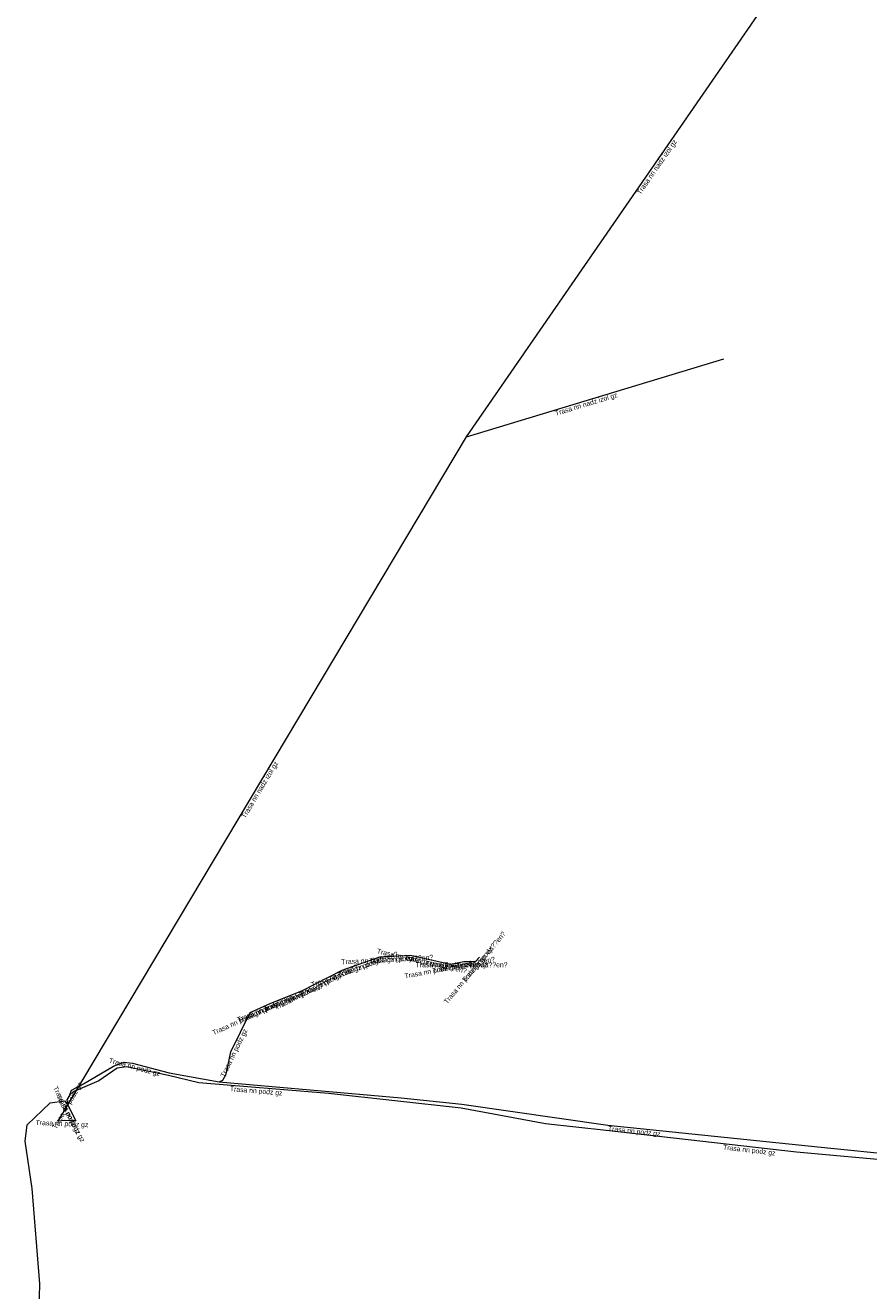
# Model space of a CAD drawing. Header units: millimetres. Extents: x -608062 to -607658, y -1001742 to -1001050.
# Tile 4 of 6: x -607828 to -607742, y -1001306 to -1001178. Entities that reach past the tile are written whole.
import ezdxf

# ---------------------------------------------------------------- set-up
doc = ezdxf.new("R2010")
doc.units = ezdxf.units.MM
doc.layers.add('nn_Nadzemní', color=10, linetype='_EL_VEDENI_NN_NADZ')
doc.layers.add('nn_Podzemní', color=80, linetype='_EL_VEDENI_NN_PODZ')
doc.layers.add('Popiskový text - Ostatní atributy Trasy', color=7, linetype='Continuous', lineweight=0)
doc.styles.add('Styledgn001', font='dgn001.shx')
doc.linetypes.add('_EL_VEDENI_NN_NADZ', pattern='A,10,-15,[109,cadkon.shx,S=5,R=0,X=0,Y=0],-50,10,-10', length=95)
doc.linetypes.add('_EL_VEDENI_NN_PODZ', pattern='A,35,-15,[109,cadkon.shx,S=5,R=0,X=0,Y=0],-50', length=100)

msp = doc.modelspace()

# ---------------------------------------------------------------- linework, layer by layer
at = {"layer": 'nn_Nadzemní', "lineweight": 13, "ltscale": 100, "flags": 128}
for points in [[(-607783.06, -1001220.06), (-607743.9, -1001163.33)], [(-607783.06, -1001220.06), (-607757.05, -1001212.17)], [(-607824.41, -1001289.28), (-607783.06, -1001220.06)], [(-607795.64, -1001274.01), (-607791.85, -1001272.64)], [(-607795.64, -1001274.01), (-607791.85, -1001272.64)], [(-607791.85, -1001272.64), (-607788.74, -1001272.48)], [(-607791.85, -1001272.64), (-607788.74, -1001272.48)], [(-607788.74, -1001272.48), (-607784.71, -1001273.39)], [(-607788.74, -1001272.48), (-607784.71, -1001273.39)], [(-607784.71, -1001273.39), (-607783.34, -1001273.13)], [(-607784.71, -1001273.39), (-607783.34, -1001273.13)], [(-607783.34, -1001273.13), (-607782.15, -1001273.13)], [(-607783.34, -1001273.13), (-607782.15, -1001273.13)], [(-607782.15, -1001273.13), (-607781.77, -1001272.68)], [(-607782.15, -1001273.13), (-607781.77, -1001272.68)], [(-607799.73, -1001276.08), (-607795.64, -1001274.01)], [(-607799.73, -1001276.08), (-607795.64, -1001274.01)], [(-607802.86, -1001277.33), (-607799.73, -1001276.08)], [(-607802.86, -1001277.33), (-607799.73, -1001276.08)], [(-607808.09, -1001285.29), (-607807.74, -1001285.11), (-607807.39, -1001284.53), (-607806.91, -1001282.25), (-607804.98, -1001278.29)], [(-607804.98, -1001278.29), (-607802.86, -1001277.33)], [(-607804.98, -1001278.29), (-607802.86, -1001277.33)], [(-607823.23, -1001286.62), (-607823.05, -1001286.14), (-607821.82, -1001285.5), (-607818.8, -1001283.71), (-607817.7, -1001283.3), (-607816.87, -1001283.41), (-607813.16, -1001284.4), (-607808.09, -1001285.29)], [(-607823.23, -1001286.62), (-607823.52, -1001287.12), (-607823.4, -1001287.66)], [(-607823.4, -1001287.66), (-607822.61, -1001289.24)], [(-607822.6, -1001289.25), (-607823.71, -1001289.2), (-607824.41, -1001289.28)], [(-607822.61, -1001289.24), (-607822.6, -1001289.25)]]:
    msp.add_lwpolyline(points, dxfattribs=at)
at = {"layer": 'nn_Podzemní', "lineweight": 13, "ltscale": 100, "flags": 128}
for points in [[(-607783.62, -1001287.96), (-607797.03, -1001286.48), (-607810.16, -1001285.41), (-607813.22, -1001284.66), (-607817.48, -1001283.77), (-607818.41, -1001283.92), (-607820.27, -1001285.19), (-607822.87, -1001286.32), (-607823.23, -1001286.62)], [(-607808.09, -1001285.29), (-607789.7, -1001286.92), (-607783.53, -1001287.54), (-607768.76, -1001289.67), (-607746.2, -1001292.02), (-607728.08, -1001293.84), (-607726.31, -1001294.14), (-607725.5, -1001294.1), (-607724.73, -1001294.58), (-607724.84, -1001296.14)], [(-607822.76, -1001348.44), (-607822.82, -1001342.11), (-607823.07, -1001334.95), (-607825.36, -1001316.61), (-607826.28, -1001307.08), (-607826.24, -1001305.73), (-607827.03, -1001296.07), (-607827.72, -1001291.31), (-607827.53, -1001289.64), (-607825.19, -1001287.43), (-607823.77, -1001287.23), (-607823.4, -1001287.66)], [(-607724.84, -1001296.14), (-607725.81, -1001294.76), (-607726.08, -1001294.71), (-607728.1, -1001294.35), (-607749.69, -1001292.41), (-607768.95, -1001290.21), (-607775.07, -1001289.55), (-607783.62, -1001287.96)]]:
    msp.add_lwpolyline(points, dxfattribs=at)

# ---------------------------------------------------------------- texts
at = {"layer": 'Popiskový text - Ostatní atributy Trasy', "linetype": 'Continuous', "lineweight": 0, "char_height": 0.5, "attachment_point": 5, "line_spacing_factor": 0.8, "style": 'Styledgn001'}
for s, insert, rotation in [('{\\Fdgn000|c238;\\C6;Trasa nn nadz izol gz}', (-607763.75, -1001192.79), 55.3832), ('{\\Fdgn000|c238;\\C6;Trasa nn nadz izol gz}', (-607770.94, -1001216.8), 16.8842), ('{\\Fdgn000|c238;\\C6;Trasa nn nadz izol gz}', (-607803.93, -1001255.78), 59.1471), ('{\\Fdgn000|c238;\\C6;Trasa nn podz gz po vyt??en?}', (-607782.18, -1001273.79), 49.9188), ('{\\Fdgn000|c238;\\C6;Trasa nn podz gz po vyt??en?}', (-607787.61, -1001273.14), 347.2756), ('{\\Fdgn000|c238;\\C6;Trasa nn podz}', (-607781.9, -1001273.46), 49.9188), ('{\\Fdgn000|c238;\\C6;Trasa nn podz gz po vyt??en?}', (-607794.38, -1001273.98), 19.8738), ('{\\Fdgn000|c238;\\C6;Trasa nn podz}', (-607793.97, -1001273.83), 19.8738), ('{\\Fdgn000|c238;\\C6;Trasa nn podz gz po vyt??en?}', (-607791.09, -1001273), 2.9451), ('{\\Fdgn000|c238;\\C6;Trasa nn podz}', (-607790.66, -1001272.98), 2.9451), ('{\\Fdgn000|c238;\\C6;Trasa nn podz}', (-607787.19, -1001273.24), 347.2756), ('{\\Fdgn000|c238;\\C6;Trasa nn podz gz po vyt??en?}', (-607784.76, -1001273.81), 10.7459), ('{\\Fdgn000|c238;\\C6;Trasa nn podz}', (-607784.33, -1001273.72), 10.7459), ('{\\Fdgn000|c238;\\C6;Trasa nn podz gz po vyt??en?}', (-607798.24, -1001275.77), 26.8445), ('{\\Fdgn000|c238;\\C6;Trasa nn podz}', (-607797.85, -1001275.58), 26.8445), ('{\\Fdgn000|c238;\\C6;Trasa nn podz gz po vyt??en?}', (-607801.91, -1001277.38), 21.7698), ('{\\Fdgn000|c238;\\C6;Trasa nn podz gz po vyt??en?}', (-607804.5, -1001278.51), 24.3625), ('{\\Fdgn000|c238;\\C6;Trasa nn podz}', (-607801.5, -1001277.22), 21.7698), ('{\\Fdgn000|c238;\\C6;Trasa nn podz}', (-607804.1, -1001278.33), 24.3625), ('{\\Fdgn000|c238;\\C6;Trasa nn podz gz}', (-607806.54, -1001282.41), 64.0166), ('{\\Fdgn000|c238;\\C6;Trasa nn podz gz}', (-607816.68, -1001283.87), 345.059), ('{\\Fdgn000|c238;\\C6;Trasa nn podz gz}', (-607823.41, -1001287.73), 59.8863), ('{\\Fdgn000|c238;\\C6;Trasa nn podz gz}', (-607823.58, -1001288.2), 296.5651), ('{\\Fdgn000|c238;\\C6;Trasa nn podz gz}', (-607804.36, -1001286.28), 355.3411), ('{\\Fdgn000|c238;\\C6;Trasa nn podz gz}', (-607823.19, -1001289.02), 298.6105), ('{\\Fdgn000|c238;\\C6;Trasa nn podz gz}', (-607824.01, -1001289.59), 357.3598), ('{\\Fdgn000|c238;\\C6;Trasa nn podz gz}', (-607766.11, -1001290.35), 354.0531), ('{\\Fdgn000|c238;\\C6;Trasa nn podz gz}', (-607754.46, -1001292.27), 353.4836)]:
    msp.add_mtext(s, dxfattribs=dict(at, insert=insert, rotation=rotation))
for s, insert in [('{\\Fdgn000|c238;\\C6;Trasa nn podz gz po vyt??en?}', (-607783.57, -1001273.53)), ('{\\Fdgn000|c238;\\C6;Trasa nn podz}', (-607783.13, -1001273.53))]:
    msp.add_mtext(s, dxfattribs=dict(at, insert=insert))

doc.saveas('drawing.dxf')
